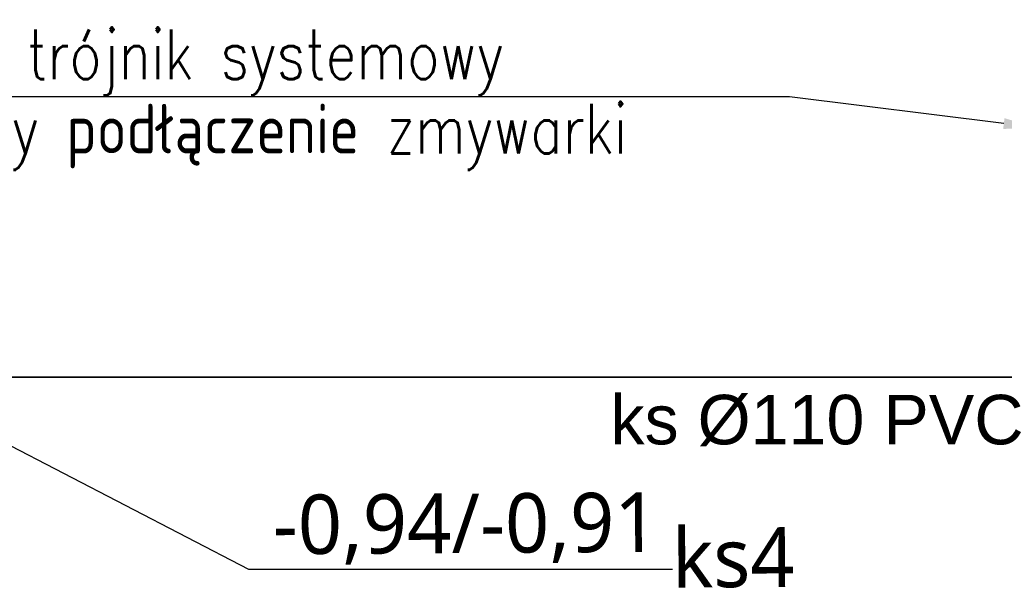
# Model space of a CAD drawing. Header units: millimetres. Extents: x 293871 to 335272, y 34548 to 100072.
# Tile 12 of 19: x 312564 to 315548, y 47536 to 49259. Entities that reach past the tile are written whole.
import ezdxf
from ezdxf import colors
from ezdxf.entities.mleader import LeaderData, LeaderLine
from ezdxf.enums import TextEntityAlignment as Align
from ezdxf.math import Vec2, Vec3

# ---------------------------------------------------------------- set-up
doc = ezdxf.new("R2010")
doc.units = ezdxf.units.MM
for name, color, linetype, lineweight in [('__B_OPIS', 10, 'Continuous', 25), ('IS - KS - opis', 7, 'Continuous', 15), ('w_ks', 34, 'Continuous', 35)]:
    doc.layers.add(name, color=color, linetype=linetype, lineweight=lineweight)
doc.layers.add('Linie_odn', color=11, linetype='Continuous')
doc.layers.add('Teksty', color=11, linetype='Continuous')
doc.styles.add('ARAL', font='arial.ttf', dxfattribs={"height": 20})
doc.styles.add('GENERATED_STYLE_5', font='trebucit.ttf')
doc.styles.add('STYL1', font='SIMPLEX.SHX', dxfattribs={"width": 0.8})

msp = doc.modelspace()

# ---------------------------------------------------------------- linework, layer by layer
at = {"layer": 'Linie_odn', "lineweight": -3}
msp.add_lwpolyline([(312135.15132, 48176.04499), (313257.47233, 47593.77877), (314542.54736, 47593.77877)], dxfattribs=at)
at = {"layer": 'w_ks'}
msp.add_line((307023.48783, 48176.04499), (317156.95646, 48176.04499), dxfattribs=at)

# ---------------------------------------------------------------- texts
at = {"layer": 'IS - KS - opis', "lineweight": 18, "ltscale": 45, "style": 'ARAL'}
msp.add_text('ks Ø110 PVC  ', height=150, dxfattribs=at).set_placement((314354.01012, 47972.25581))
at = {"layer": 'Teksty', "lineweight": -3, "style": 'GENERATED_STYLE_5'}
for s, p in [('-0,94/-0,91', (314500.46617, 47646.8295, 8982)), ('ks4', (314912.72479, 47540.55505, 8982))]:
    msp.add_text(s, height=180, rotation=0.38175881, dxfattribs=at).set_placement(p, align=Align.RIGHT)

# ---------------------------------------------------------------- leaders
at = {"layer": '__B_OPIS'}
ml = msp.add_multileader_mtext('Standard', dxfattribs=at)
ml.set_content('{\\Fsimplex.shx|c1;Zastosować trójnik systemowy\\Pumożliwający podłączenie zmywarki}', color=256, style='STYL1')
ml.set_leader_properties(color=256)
ml.build(insert=Vec2(0, 0))
ml.multileader.update_dxf_attribs({"has_text_frame": 1, "text_left_attachment_type": 6, "text_right_attachment_type": 6, "text_top_attachment_type": 0, "text_bottom_attachment_type": 0, "dogleg_length": 0.1, "arrow_head_size": 100})
ctx = ml.context
ctx.base_point, ctx.char_height, ctx.arrow_head_size, ctx.landing_gap_size, ctx.plane_origin = Vec3(311468.09033, 49025.61295), 150, 100, 100, Vec3(246592.25839, 91101.6675)
ctx.left_attachment, ctx.right_attachment, ctx.attachment_type = 6, 6, 2
notes = []
notes.append((ctx, [(0, (1, 1, 0), (314896.76176, 49025.61295), (-1, 0), 0.1, [(0, [(315645.53742, 48932.0037)], 256, [])])]))
ctx.mtext.insert, ctx.mtext.line_spacing_factor, ctx.mtext.flow_direction = Vec3(311568.09033, 49229.18438), 0.9, 5
for ctx, leaders in notes:
    for number, flags, end, landing, length, lines in leaders:
        leader = LeaderData()
        leader.index, (leader.has_last_leader_line, leader.has_dogleg_vector, leader.attachment_direction) = number, flags
        leader.last_leader_point, leader.dogleg_vector, leader.dogleg_length = Vec3(end), Vec3(landing), length
        for number, points, colour, breaks in lines:
            line = LeaderLine()
            line.index, line.vertices, line.color, line.breaks = number, Vec3.list(points), colors.encode_raw_color(colour), breaks
            leader.lines.append(line)
        ctx.leaders.append(leader)

doc.saveas('drawing.dxf')
